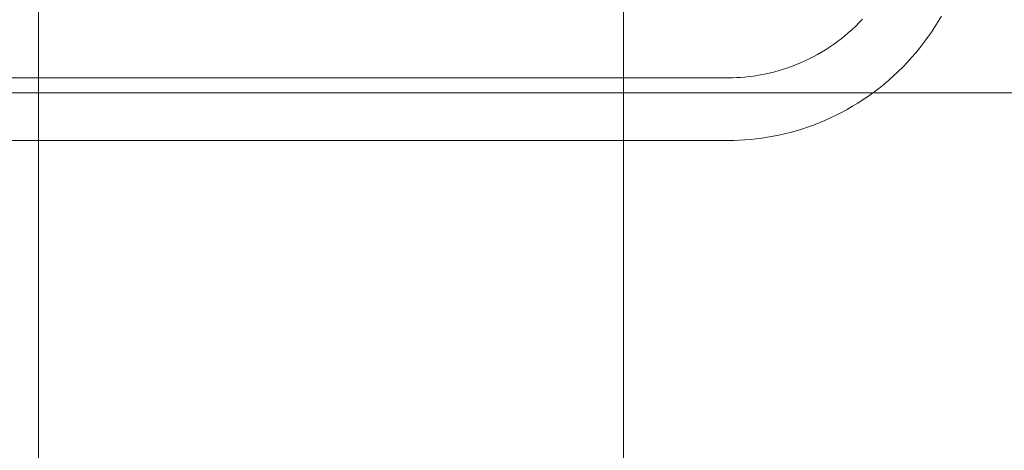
# Model space of a CAD drawing. Header units: millimetres. Extents: x 102382 to 164490, y 45733 to 103316.
# Tile 41 of 183: x 134742 to 135163, y 54348 to 54531. Entities that reach past the tile are written whole.
import ezdxf

# ---------------------------------------------------------------- set-up
doc = ezdxf.new("R2010")
doc.units = ezdxf.units.MM
doc.layers.add('_SA-PORAND_hatch', color=254, linetype='Continuous', lineweight=9, true_color=0xbebebe)
doc.layers.add('_SA-SANTEHN', color=7, linetype='Continuous', lineweight=0, true_color=0x4c5f99)

msp = doc.modelspace()

# ---------------------------------------------------------------- hatches: boundary and pattern name
at = {"layer": '_SA-PORAND_hatch', "true_color": 0xb7c7cc}
h = msp.add_hatch(dxfattribs=at)
h.set_pattern_fill('Grid', color=9, scale=1000, style=0, pattern_type=2)
h.set_pattern_definition([(0, (0, 0), (0, 250), []), (90, (0, 0), (-250, 2e-14), [])])
h.paths.add_polyline_path([(134390, 53890), (135330.63, 53890), (135330.63, 54890), (134390, 54890)], flags=0)

# ---------------------------------------------------------------- linework, layer by layer
at = {"layer": '_SA-SANTEHN', "lineweight": 13}
for points in [[(134675.77, 54479.79), (135044.86, 54479.79), (135047.2, 54479.81), (135049.56, 54479.89), (135051.94, 54480.03), (135054.34, 54480.22), (135056.75, 54480.47), (135059.17, 54480.78), (135061.61, 54481.14), (135064.05, 54481.57), (135066.5, 54482.06), (135068.96, 54482.62), (135071.42, 54483.24), (135073.88, 54483.92), (135076.34, 54484.66), (135078.79, 54485.48), (135081.24, 54486.36), (135083.68, 54487.3), (135086.11, 54488.31), (135088.52, 54489.39), (135090.92, 54490.53), (135093.3, 54491.74), (135095.65, 54493.02), (135097.98, 54494.36), (135100.29, 54495.76), (135102.57, 54497.23), (135104.81, 54498.76), (135107.02, 54500.35), (135109.19, 54502.01), (135111.33, 54503.72), (135113.42, 54505.49), (135115.47, 54507.32), (135117.47, 54509.2), (135119.43, 54511.13), (135121.33, 54513.11), (135123.19, 54515.15), (135124.99, 54517.23), (135126.73, 54519.35), (135128.42, 54521.52), (135130.05, 54523.72), (135131.62, 54525.96), (135133.13, 54528.24), (135134.57, 54530.55), (135135.96, 54532.89)], [(134675.77, 54506.54), (135044.86, 54506.54), (135046.62, 54506.56), (135048.39, 54506.62), (135050.17, 54506.72), (135051.97, 54506.86), (135053.78, 54507.05), (135055.59, 54507.28), (135057.42, 54507.56), (135059.25, 54507.88), (135061.09, 54508.25), (135062.93, 54508.66), (135064.78, 54509.13), (135066.62, 54509.64), (135068.47, 54510.2), (135070.31, 54510.81), (135072.14, 54511.47), (135073.97, 54512.18), (135075.79, 54512.93), (135077.61, 54513.74), (135079.4, 54514.6), (135081.19, 54515.51), (135082.95, 54516.46), (135084.7, 54517.47), (135086.43, 54518.52), (135088.14, 54519.62), (135089.82, 54520.77), (135091.48, 54521.97), (135093.11, 54523.21), (135094.71, 54524.49), (135096.28, 54525.82), (135097.82, 54527.19), (135099.32, 54528.6), (135100.79, 54530.05), (135102.22, 54531.54)]]:
    msp.add_lwpolyline(points, dxfattribs=at)

doc.saveas('drawing.dxf')
